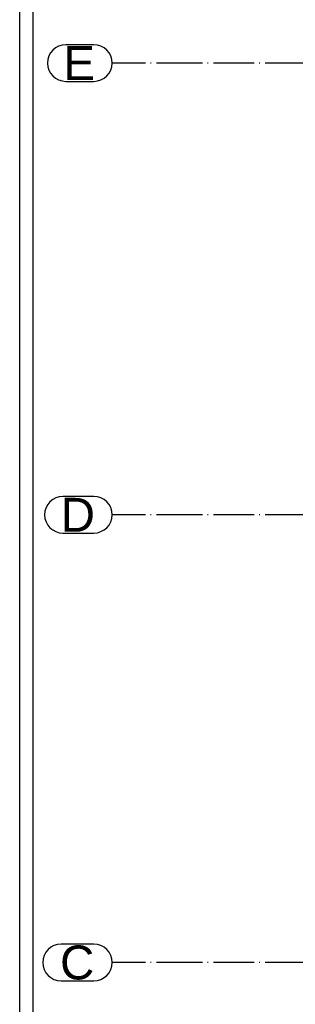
# Paper-space layout 'A0 Advance Steel' of a CAD drawing. Header units: millimetres. Extents: x -21 to 1320, y -7 to 928.
# Tile 97 of 134: x 1095 to 1135, y 262 to 407. Entities that reach past the tile are written whole.
import ezdxf

# ---------------------------------------------------------------- set-up
doc = ezdxf.new("R2010")
doc.units = ezdxf.units.MM
doc.linetypes.add('ACAD_ISO04W100', pattern=[30, 24, -3, 0, -3])
doc.layers.get('0').update_dxf_attribs({"linetype": 'CONTINUOUS'})
doc.layers.add('AS_Siatki', color=72, linetype='CONTINUOUS')
doc.styles.add('Arial', font='arial.ttf', dxfattribs={"height": 150})

psp = doc.layouts.new('A0 Advance Steel')

# ---------------------------------------------------------------- linework, layer by layer
at = {"color": 3, "ltscale": 0.25}
for points in [[(1094.89, 99.56), (1094.89, 447.16), (1269.49, 447.16), (1269.49, 99.56), (1094.89, 99.56)], [(1096.89, 101.93), (1096.89, 432.53), (1267.49, 432.53), (1267.49, 101.93), (1096.89, 101.93)]]:
    psp.add_lwpolyline(points, dxfattribs=at)
at = {"layer": 'AS_Siatki', "color": 20, "linetype": 'Continuous', "ltscale": 0.25}
for p, q in [((1105.79, 403.77), (1101.66, 403.77)), ((1101.66, 398.37), (1105.79, 398.37)), ((1105.79, 337.17), (1101.25, 337.17)), ((1101.25, 331.77), (1105.79, 331.77)), ((1105.79, 271.17), (1100.97, 271.17)), ((1100.97, 265.77), (1105.79, 265.77))]:
    psp.add_line(p, q, dxfattribs=at)
at = {"layer": 'AS_Siatki', "color": 20, "linetype": 'ACAD_ISO04W100', "ltscale": 0.25}
for p, q in [((1120.99, 401.07), (1108.49, 401.07)), ((1243.39, 401.07), (1120.99, 401.07)), ((1120.99, 401.07), (1120.99, 401.07)), ((1120.99, 334.47), (1108.49, 334.47)), ((1243.39, 334.47), (1120.99, 334.47)), ((1120.99, 334.47), (1120.99, 334.47)), ((1120.99, 268.47), (1108.49, 268.47)), ((1243.39, 268.47), (1120.99, 268.47)), ((1120.99, 268.47), (1120.99, 268.47))]:
    psp.add_line(p, q, dxfattribs=at)
at = {"layer": 'AS_Siatki', "color": 20, "linetype": 'Continuous', "ltscale": 0.25}
for centre, start, end in [((1101.66, 401.07), 90, 270), ((1105.79, 401.07), 270, 90), ((1101.25, 334.47), 90, 270), ((1105.79, 334.47), 270, 90), ((1100.97, 268.47), 90, 270), ((1105.79, 268.47), 270, 90)]:
    psp.add_arc(centre, 2.7, start, end, dxfattribs=at)

# ---------------------------------------------------------------- texts
at = {"layer": 'AS_Siatki', "color": 20, "style": 'Arial'}
for s, p in [('E', (1101.3, 398.57)), ('D', (1100.92, 331.97)), ('C', (1100.82, 265.97))]:
    psp.add_text(s, height=5, dxfattribs=at).set_placement(p)

doc.saveas('drawing.dxf')
